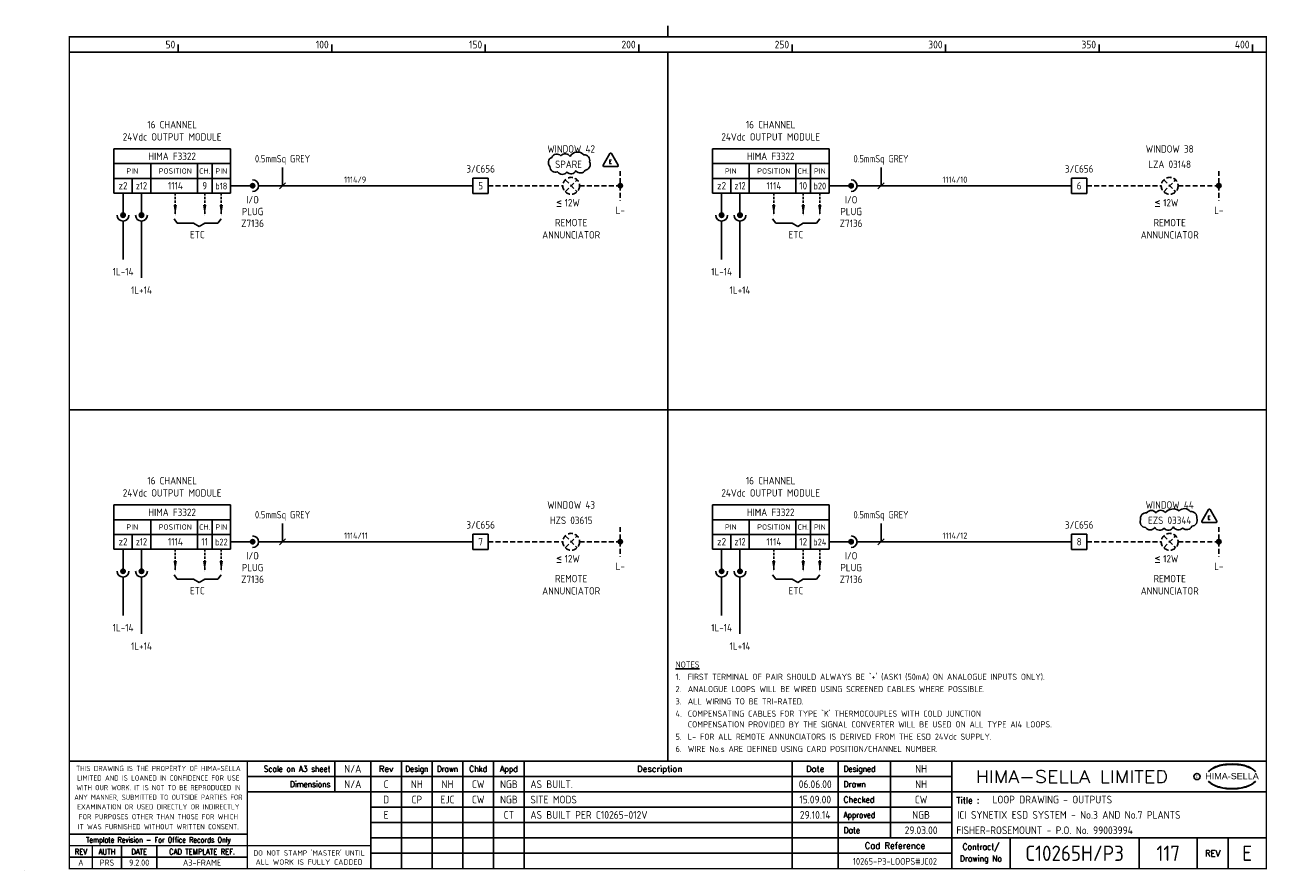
# Model space of a CAD drawing. Extents: x 0 to 405, y 0 to 275.
import ezdxf
from ezdxf.enums import TextEntityAlignment as Align

# ---------------------------------------------------------------- set-up
doc = ezdxf.new("R2010")
doc.units = 0
doc.header["$LTSCALE"] = 0.25
doc.header["$MEASUREMENT"] = 0
doc.linetypes.add('HIDDEN', pattern=[9.525, 6.35, -3.175])
doc.linetypes.add('HIDDEN2', pattern=[4.7625, 3.175, -1.5875])
doc.layers.get('0').update_dxf_attribs({"color": 41, "linetype": 'CONTINUOUS'})
for name, color, linetype in [('00-DRG_FRAME', 12, 'CONTINUOUS'), ('04-OUTLINE', 6, 'CONTINUOUS'), ('087_134-NOTES', 2, 'CONTINUOUS'), ('117', 7, 'CONTINUOUS'), ('117-TEXT', 2, 'CONTINUOUS')]:
    doc.layers.add(name, color=color, linetype=linetype)
doc.styles.add('ARIAL', font='arial.ttf', dxfattribs={"height": 2.5})
doc.styles.add('ISO', font='iso.shx', dxfattribs={"height": 2.5})
doc.styles.add('ROMAND', font='ROMAND')
doc.styles.add('ROMANS', font='romans.shx')

# ---------------------------------------------------------------- blocks, each defined once
blk = doc.blocks.new('A3-CONTRACT')
at = {"style": 'ISO'}
for tag, height, p in [('SCALE', 2.5, (106.86, 31.75)), ('DIMS', 2.5, (106.86, 26.75)), ('CAD-REF', 2.5, (282, 1.75)), ('CONTRACT', 5, (342, 3))]:
    blk.add_attdef(tag, text='', height=height, dxfattribs=at).set_placement(p, align=Align.CENTER)
for tag, p in [('TITLE_2', (303.75, 16.75)), ('TITLE_3', (303.5, 11.75))]:
    blk.add_attdef(tag, p, '', height=2.5, dxfattribs=at)
blk = doc.blocks.new('DOT')
for radius in [0.75, 0.65, 0.55, 0.45, 0.35, 0.25, 0.15, 0.05]:
    blk.add_circle((0, 0), radius)
blk = doc.blocks.new('A3-TITLE')
at = {"style": 'ISO'}
blk.add_attdef('TITLE_1', (318.75, 21.75), '', height=2.5, dxfattribs=at)
for tag, p in [('DRGNO', (372.5, 3)), ('REV.', (398.25, 3))]:
    blk.add_attdef(tag, text='', height=5, dxfattribs=at).set_placement(p, align=Align.CENTER)
blk = doc.blocks.new('A3-REVA')
at = {"style": 'ISO'}
for tag, p in [('DESIGNED', (292, 31.75)), ('A', (117.7, 26.75)), ('DES', (127.7, 26.75)), ('DRN', (137.7, 26.75)), ('CHKD', (147.7, 26.75)), ('APPD', (157.7, 26.75)), ('DATE', (258, 26.75)), ('DRAWN', (292, 26.75)), ('CHECKED', (292, 21.75)), ('APPD', (292, 16.75)), ('DATE', (292, 11.75))]:
    blk.add_attdef(tag, text='', height=2.5, dxfattribs=at).set_placement(p, align=Align.CENTER)
blk.add_attdef('DESCRIPTION', (164.7, 26.75), '', height=2.5, dxfattribs=at)
blk = doc.blocks.new('A3-REVB')
at = {"style": 'ISO'}
for tag, p in [('DES', (127.7, 21.75)), ('CHKD', (147.7, 21.75)), ('B', (117.7, 21.75)), ('DRN', (137.7, 21.75)), ('APPD', (157.7, 21.75)), ('DATE', (258, 21.75))]:
    blk.add_attdef(tag, text='', height=2.5, dxfattribs=at).set_placement(p, align=Align.CENTER)
blk.add_attdef('DESCRIPTION', (164.7, 21.75), '', height=2.5, dxfattribs=at)

msp = doc.modelspace()

# ---------------------------------------------------------------- linework, layer by layer
at = {"layer": '00-DRG_FRAME'}
for p, q in [((50, 266.5), (50, 269)), ((100, 266.5), (100, 269)), ((150, 266.5), (150, 269)), ((200, 266.5), (200, 269)), ((250, 266.5), (250, 269)), ((300, 266.5), (300, 269)), ((350, 266.5), (350, 269)), ((400, 266.5), (400, 269)), ((101.01, 35.5), (101.01, 25.5)), ((122.7, 35.5), (122.7, 0.5)), ((132.7, 0.5), (132.7, 35.5)), ((142.7, 0.5), (142.7, 35.5)), ((152.7, 35.5), (152.7, 0.5)), ((162.7, 35.5), (162.7, 0.5)), ((250, 35.5), (250, 0.5)), ((282, 35.5), (282, 10.5)), ((265, 30.5), (302, 30.5)), ((302, 25.5), (112.7, 25.5)), ((112.7, 20.5), (302, 20.5)), ((302, 15.5), (112.7, 15.5)), ((112.7, 10.5), (265, 10.5)), ((321, 10.5), (321, 0.5)), ((363, 10.5), (363, 0.5)), ((382, 0.5), (382, 10.5)), ((392, 10.5), (392, 0.5)), ((72.5, 4.25), (14.5, 4.25)), ((302, 5.5), (112.7, 5.5)), ((0, 0), (0, 0.03))]:
    msp.add_line(p, q, dxfattribs=at)
at = {"layer": '00-DRG_FRAME', "const_width": 0.5}
for points in [[(209.5, 271.5), (209.5, 275.18)], [(209.5, 271.5), (209.5, 275.18)], [(14.5, 266.5), (404.5, 266.5)], [(209.5, 266.5), (209.5, 35.5)], [(14.5, 150), (404.5, 150)], [(404.5, 35.5), (14.5, 35.5)], [(72.5, 0.5), (72.5, 35.5)], [(112.7, 0.5), (112.7, 35.5)], [(265, 35.5), (265, 0.5)], [(302, 0.5), (302, 35.5)], [(265, 30.5), (72.5, 30.5)], [(112.7, 25.5), (72.5, 25.5)], [(404.5, 25.5), (302, 25.5)], [(14.5, 11.75), (72.5, 11.75)], [(14.5, 8), (72.5, 8)], [(22, 0.5), (22, 8)], [(31.5, 0.5), (31.5, 8)], [(43, 0.5), (43, 8)], [(112.7, 8), (72.5, 8)], [(265, 10.5), (404.5, 10.5)]]:
    msp.add_lwpolyline(points, dxfattribs=at)
msp.add_lwpolyline([(14.5, 0.5), (404.5, 0.5), (404.5, 271.5), (14.5, 271.5)], close=True, dxfattribs=at)
at = {"layer": '00-DRG_FRAME', "color": 3}
msp.add_circle((381.88, 30.5), 1, dxfattribs=at)
for centre, radius, start, end in [((390.6, 26.83), 7.24, 106.0532, 133.5024), ((390.88, 27.01), 7.3, 130.419, 136.057), ((390.11, 28.1), 5.98, 122.244, 131.6154), ((389.75, 28.78), 5.21, 111.8206, 122.8668), ((391.78, 24.7), 9.76, 107.5931, 113.9452), ((393.1, 18.5), 15.94, 89.2698, 106.3911), ((392.1, 23.52), 10.99, 96.0146, 107.3203), ((393.29, 16.31), 18.28, 92.8917, 97.3734), ((393.24, 18.86), 15.73, 89.7805, 93.1738), ((393.36, 18.86), 15.73, 86.8262, 90.2195), ((393.51, 18.5), 15.94, 73.6089, 90.7302), ((393.31, 16.31), 18.28, 82.6266, 87.1083), ((394.51, 23.52), 10.99, 72.6797, 83.9854), ((394.83, 24.7), 9.76, 66.0548, 72.4069), ((396, 26.83), 7.24, 46.4976, 73.9468), ((396.85, 28.78), 5.21, 57.1332, 68.1794), ((396.49, 28.1), 5.98, 48.3846, 57.756), ((395.73, 27.01), 7.3, 43.943, 49.581), ((390.88, 34.04), 7.3, 223.943, 229.581), ((390.6, 34.23), 7.24, 226.4976, 253.9468), ((390.11, 32.96), 5.98, 228.3846, 237.756), ((396, 34.23), 7.24, 286.0532, 313.5024), ((396.49, 32.96), 5.98, 302.244, 311.6154), ((395.73, 34.04), 7.3, 310.419, 316.057), ((389.75, 32.28), 5.21, 237.1332, 248.1794), ((391.78, 36.36), 9.76, 246.0548, 252.4069), ((393.1, 42.56), 15.94, 253.6089, 270.7302), ((392.1, 37.54), 10.99, 252.6797, 263.9854), ((393.29, 44.75), 18.28, 262.6266, 267.1083), ((393.24, 42.19), 15.73, 266.8262, 270.2195), ((393.51, 42.56), 15.94, 269.2698, 286.3911), ((393.36, 42.19), 15.73, 269.7805, 273.1738), ((393.31, 44.75), 18.28, 272.8917, 277.3734), ((394.51, 37.54), 10.99, 276.0146, 287.3203), ((394.83, 36.36), 9.76, 287.5931, 293.9452), ((396.85, 32.28), 5.21, 291.8206, 302.8668)]:
    msp.add_arc(centre, radius, start, end, dxfattribs=at)
at = {"layer": '04-OUTLINE'}
for points in [[(177.66, 232.51, 0.520567), (174.64, 232.77, 0.520567), (174.64, 232.77, 0.520567), (171.67, 232.25, 0.520567), (171.67, 232.25, 0.520567), (171.06, 229.28, 0.520567), (171.06, 229.28, 0.520567), (173.55, 227.54, 0.520567), (173.55, 227.54, 0.520567), (176.57, 227.45, 0.520567), (176.57, 227.45, 0.520567), (179.54, 227.89, 0.520567), (179.54, 227.89, 0.520567), (182.6, 228.06, 0.520567), (182.6, 228.06, 0.520567), (183.99, 230.77, 0.520567), (183.99, 230.77, 0.520567), (182.07, 233.08, 0.520567), (182.07, 233.08, 0.520567)], [(190.62, 233.5), (188.46, 229.75, 0.57735), (188.73, 229.28), (193.06, 229.28, 0.57735), (193.33, 229.75), (191.16, 233.5, 0.57735)], [(371.55, 116.56, 0.520567), (368.53, 116.38, 0.520567), (368.53, 116.38, 0.520567), (365.51, 116.44, 0.520567), (365.51, 116.44, 0.520567), (363.5, 114.19, 0.520567), (363.5, 114.19, 0.520567), (365.1, 111.65, 0.520567), (365.1, 111.65, 0.520567), (368.12, 111.65, 0.520567), (368.12, 111.65, 0.520567), (371.14, 111.42, 0.520567), (371.14, 111.42, 0.520567), (374.21, 111.83, 0.520567), (374.21, 111.83, 0.520567), (377.23, 111.48, 0.520567), (377.23, 111.48, 0.520567), (380.25, 112.07, 0.520567), (380.25, 112.07, 0.520567), (381.79, 114.67, 0.520567), (381.79, 114.67, 0.520567), (379.72, 116.85, 0.520567), (379.72, 116.85, 0.452073), (376.04, 117.09, 0.520567), (376.04, 117.09, 0.373773)], [(385.62, 117.5), (383.46, 113.75, 0.57735), (383.73, 113.28), (388.06, 113.28, 0.57735), (388.33, 113.75), (386.16, 117.5, 0.57735)]]:
    msp.add_lwpolyline(points, format="xyb", close=True, dxfattribs=at)
at = {"layer": '117'}
for p, q in [((29, 235), (29, 220.6)), ((67, 235), (29, 235)), ((67, 235), (67, 220.6)), ((224, 235), (224, 220.6)), ((262, 235), (224, 235)), ((262, 235), (262, 220.6)), ((67, 230.2), (29, 230.2)), ((41, 230.2), (41, 220.6)), ((56.2, 230.2), (56.2, 220.6)), ((61, 230.2), (61, 220.6)), ((262, 230.2), (224, 230.2)), ((236, 230.2), (236, 220.6)), ((251.2, 230.2), (251.2, 220.6)), ((256, 230.2), (256, 220.6)), ((67, 225.4), (29, 225.4)), ((35, 225.4), (35, 220.6)), ((67, 223), (74.2, 223)), ((76.12, 223), (146, 223)), ((146, 225.5), (146, 220.5)), ((151, 225.5), (146, 225.5)), ((151, 220.5), (151, 225.5)), ((262, 225.4), (224, 225.4)), ((230, 225.4), (230, 220.6)), ((262, 223), (269.2, 223)), ((271.12, 223), (341, 223)), ((341, 225.5), (341, 220.5)), ((346, 225.5), (341, 225.5)), ((346, 220.5), (346, 225.5)), ((67, 220.6), (29, 220.6)), ((32, 220.6), (32, 213.4)), ((38, 220.6), (38, 213.4)), ((151, 220.5), (146, 220.5)), ((262, 220.6), (224, 220.6)), ((227, 220.6), (227, 213.4)), ((233, 220.6), (233, 213.4)), ((346, 220.5), (341, 220.5)), ((32, 211.48), (32, 199)), ((38, 211.48), (38, 193)), ((48.6, 212.26), (49.68, 210.82)), ((49.68, 210.82), (55, 210.82)), ((55, 210.82), (56.8, 209.74)), ((58.6, 210.82), (56.8, 209.74)), ((62.92, 210.82), (58.6, 210.82)), ((64, 212.26), (62.92, 210.82)), ((227, 211.48), (227, 199)), ((233, 211.48), (233, 193)), ((243.6, 212.26), (244.68, 210.82)), ((244.68, 210.82), (250, 210.82)), ((250, 210.82), (251.8, 209.74)), ((253.6, 210.82), (251.8, 209.74)), ((257.92, 210.82), (253.6, 210.82)), ((259, 212.26), (257.92, 210.82)), ((67, 119), (29, 119)), ((29, 119), (29, 104.6)), ((67, 119), (67, 104.6)), ((262, 119), (224, 119)), ((224, 119), (224, 104.6)), ((262, 119), (262, 104.6)), ((67, 114.2), (29, 114.2)), ((41, 114.2), (41, 104.6)), ((56.2, 114.2), (56.2, 104.6)), ((61, 114.2), (61, 104.6)), ((262, 114.2), (224, 114.2)), ((236, 114.2), (236, 104.6)), ((251.2, 114.2), (251.2, 104.6)), ((256, 114.2), (256, 104.6)), ((67, 109.4), (29, 109.4)), ((35, 109.4), (35, 104.6)), ((146, 109.5), (146, 104.5)), ((151, 109.5), (146, 109.5)), ((151, 104.5), (151, 109.5)), ((262, 109.4), (224, 109.4)), ((230, 109.4), (230, 104.6)), ((341, 109.5), (341, 104.5)), ((346, 109.5), (341, 109.5)), ((346, 104.5), (346, 109.5)), ((67, 107), (74.2, 107)), ((76.12, 107), (146, 107)), ((262, 107), (269.2, 107)), ((271.12, 107), (341, 107)), ((67, 104.6), (29, 104.6)), ((32, 104.6), (32, 97.4)), ((38, 104.6), (38, 97.4)), ((151, 104.5), (146, 104.5)), ((262, 104.6), (224, 104.6)), ((227, 104.6), (227, 97.4)), ((233, 104.6), (233, 97.4)), ((346, 104.5), (341, 104.5)), ((32, 95.48), (32, 83)), ((38, 95.48), (38, 77)), ((48.6, 96.26), (49.68, 94.82)), ((49.68, 94.82), (55, 94.82)), ((55, 94.82), (56.8, 93.74)), ((58.6, 94.82), (56.8, 93.74)), ((62.92, 94.82), (58.6, 94.82)), ((64, 96.26), (62.92, 94.82)), ((227, 95.48), (227, 83)), ((233, 95.48), (233, 77)), ((243.6, 96.26), (244.68, 94.82)), ((244.68, 94.82), (250, 94.82)), ((250, 94.82), (251.8, 93.74)), ((253.6, 94.82), (251.8, 93.74)), ((257.92, 94.82), (253.6, 94.82)), ((259, 96.26), (257.92, 94.82))]:
    msp.add_line(p, q, dxfattribs=at)
at = {"layer": '117', "color": 3}
for p, q in [((83.95, 223), (83.95, 229)), ((278.95, 223), (278.95, 229)), ((82.95, 222), (84.95, 224)), ((277.95, 222), (279.95, 224)), ((83.95, 107), (83.95, 113)), ((278.95, 107), (278.95, 113)), ((82.95, 106), (84.95, 108)), ((277.95, 106), (279.95, 108))]:
    msp.add_line(p, q, dxfattribs=at)
at = {"layer": '117', "linetype": 'HIDDEN'}
for p, q in [((194, 227.8), (194, 218.2)), ((389, 227.8), (389, 218.2)), ((151, 223), (175.25, 223)), ((176.06, 224.94), (179.94, 221.06)), ((176.06, 221.06), (179.94, 224.94)), ((180.75, 223), (194, 223)), ((346, 223), (370.25, 223)), ((371.06, 221.06), (374.94, 224.94)), ((371.06, 224.94), (374.94, 221.06)), ((375.75, 223), (389, 223)), ((194, 111.8), (194, 102.2)), ((389, 111.8), (389, 102.2)), ((151, 107), (175.25, 107)), ((176.06, 105.06), (179.94, 108.94)), ((176.06, 108.94), (179.94, 105.06)), ((180.75, 107), (194, 107)), ((346, 107), (370.25, 107)), ((371.06, 108.94), (374.94, 105.06)), ((371.06, 105.06), (374.94, 108.94)), ((375.75, 107), (389, 107))]:
    msp.add_line(p, q, dxfattribs=at)
at = {"layer": '117', "linetype": 'HIDDEN2'}
for p, q in [((49, 220.6), (49, 213.4)), ((58.6, 220.6), (58.6, 213.4)), ((64, 220.6), (64, 213.4)), ((244, 220.6), (244, 213.4)), ((253.6, 220.6), (253.6, 213.4)), ((259, 220.6), (259, 213.4)), ((49, 104.6), (49, 97.4)), ((58.6, 104.6), (58.6, 97.4)), ((64, 104.6), (64, 97.4)), ((244, 104.6), (244, 97.4)), ((253.6, 104.6), (253.6, 97.4)), ((259, 104.6), (259, 97.4))]:
    msp.add_line(p, q, dxfattribs=at)
at = {"layer": '117'}
for centre, radius in [((74.2, 223), 0.72), ((74.2, 223), 0.624), ((74.2, 223), 0.528), ((74.2, 223), 0.432), ((74.2, 223), 0.336), ((74.2, 223), 0.24), ((74.2, 223), 0.144), ((74.2, 223), 0.048), ((269.2, 223), 0.72), ((269.2, 223), 0.624), ((269.2, 223), 0.528), ((269.2, 223), 0.432), ((269.2, 223), 0.336), ((269.2, 223), 0.24), ((269.2, 223), 0.144), ((269.2, 223), 0.048), ((32, 213.4), 0.72), ((32, 213.4), 0.624), ((32, 213.4), 0.528), ((32, 213.4), 0.432), ((32, 213.4), 0.336), ((32, 213.4), 0.24), ((32, 213.4), 0.144), ((32, 213.4), 0.048), ((38, 213.4), 0.72), ((38, 213.4), 0.624), ((38, 213.4), 0.528), ((38, 213.4), 0.432), ((38, 213.4), 0.336), ((38, 213.4), 0.24), ((38, 213.4), 0.144), ((38, 213.4), 0.048), ((227, 213.4), 0.72), ((227, 213.4), 0.624), ((227, 213.4), 0.528), ((227, 213.4), 0.432), ((227, 213.4), 0.336), ((227, 213.4), 0.24), ((227, 213.4), 0.144), ((227, 213.4), 0.048), ((233, 213.4), 0.72), ((233, 213.4), 0.624), ((233, 213.4), 0.528), ((233, 213.4), 0.432), ((233, 213.4), 0.336), ((233, 213.4), 0.24), ((233, 213.4), 0.144), ((233, 213.4), 0.048), ((74.2, 107), 0.72), ((74.2, 107), 0.624), ((74.2, 107), 0.528), ((74.2, 107), 0.432), ((74.2, 107), 0.336), ((74.2, 107), 0.24), ((74.2, 107), 0.144), ((74.2, 107), 0.048), ((269.2, 107), 0.72), ((269.2, 107), 0.624), ((269.2, 107), 0.528), ((269.2, 107), 0.432), ((269.2, 107), 0.336), ((269.2, 107), 0.24), ((269.2, 107), 0.144), ((269.2, 107), 0.048), ((32, 97.4), 0.72), ((32, 97.4), 0.624), ((32, 97.4), 0.528), ((32, 97.4), 0.432), ((32, 97.4), 0.336), ((32, 97.4), 0.24), ((32, 97.4), 0.144), ((32, 97.4), 0.048), ((38, 97.4), 0.72), ((38, 97.4), 0.624), ((38, 97.4), 0.528), ((38, 97.4), 0.432), ((38, 97.4), 0.336), ((38, 97.4), 0.24), ((38, 97.4), 0.144), ((38, 97.4), 0.048), ((227, 97.4), 0.72), ((227, 97.4), 0.624), ((227, 97.4), 0.528), ((227, 97.4), 0.432), ((227, 97.4), 0.336), ((227, 97.4), 0.24), ((227, 97.4), 0.144), ((227, 97.4), 0.048), ((233, 97.4), 0.72), ((233, 97.4), 0.624), ((233, 97.4), 0.528), ((233, 97.4), 0.432), ((233, 97.4), 0.336), ((233, 97.4), 0.24), ((233, 97.4), 0.144), ((233, 97.4), 0.048)]:
    msp.add_circle(centre, radius, dxfattribs=at)
at = {"layer": '117', "linetype": 'HIDDEN'}
for centre in [(178, 223), (373, 223), (178, 107), (373, 107)]:
    msp.add_circle(centre, 2.75, dxfattribs=at)
at = {"layer": '117'}
for centre, start, end in [((74.2, 223), 270, 90), ((269.2, 223), 270, 90), ((32, 213.4), 180, 0), ((38, 213.4), 180, 0), ((227, 213.4), 180, 0), ((233, 213.4), 180, 0), ((74.2, 107), 270, 90), ((269.2, 107), 270, 90), ((32, 97.4), 180, 0), ((38, 97.4), 180, 0), ((227, 97.4), 180, 0), ((233, 97.4), 180, 0)]:
    msp.add_arc(centre, 1.92, start, end, dxfattribs=at)
for points in [[(49.56, 216.76), (48.44, 216.76), (49, 213.4)], [(59.16, 216.76), (58.04, 216.76), (58.6, 213.4)], [(64.56, 216.76), (63.44, 216.76), (64, 213.4)], [(244.56, 216.76), (243.44, 216.76), (244, 213.4)], [(254.16, 216.76), (253.04, 216.76), (253.6, 213.4)], [(259.56, 216.76), (258.44, 216.76), (259, 213.4)], [(49.56, 100.76), (48.44, 100.76), (49, 97.4)], [(59.16, 100.76), (58.04, 100.76), (58.6, 97.4)], [(64.56, 100.76), (63.44, 100.76), (64, 97.4)], [(244.56, 100.76), (243.44, 100.76), (244, 97.4)], [(254.16, 100.76), (253.04, 100.76), (253.6, 97.4)], [(259.56, 100.76), (258.44, 100.76), (259, 97.4)]]:
    msp.add_solid(points, dxfattribs=at)

# ---------------------------------------------------------------- block references
ref = msp.add_blockref('A3-CONTRACT', (0, 0))
ref.add_attrib('SCALE', 'N/A', dxfattribs={"height": 2.5, "style": 'ISO'}).set_placement((106.86, 31.75), align=Align.CENTER)
ref.add_attrib('DIMS', 'N/A', dxfattribs={"height": 2.5, "style": 'ISO'}).set_placement((106.86, 26.75), align=Align.CENTER)
ref.add_attrib('CAD-REF', '10265-P3-LOOPS#JC02', dxfattribs={"height": 2.2, "style": 'ISO'}).set_placement((283.48, 1.75), align=Align.CENTER)
ref.add_attrib('TITLE_2', 'ICI SYNETIX ESD SYSTEM - No.3 AND No.7 PLANTS', (303.75, 16.75), dxfattribs={"height": 2.5, "style": 'ISO'})
ref.add_attrib('TITLE_3', 'FISHER-ROSEMOUNT - P.O. No. 99003994', (303.5, 11.75), dxfattribs={"height": 2.5, "style": 'ISO'})
ref.add_attrib('CONTRACT', 'C10265H/P3', dxfattribs={"height": 5, "style": 'ISO'}).set_placement((342, 3), align=Align.CENTER)
at = {"layer": '117', "xscale": 0.96, "yscale": 0.96, "zscale": 0.96}
for p in [(194, 223), (389, 223), (194, 107), (389, 107)]:
    msp.add_blockref('DOT', p, dxfattribs=at)
at = {"layer": '117-TEXT'}
ref = msp.add_blockref('A3-REVA', (0, 0), dxfattribs=at)
ref.add_attrib('DESIGNED', 'NH', dxfattribs={"layer": '0', "height": 2.5, "style": 'ISO'}).set_placement((292, 31.75), align=Align.CENTER)
ref.add_attrib('DRAWN', 'NH', dxfattribs={"layer": '0', "height": 2.5, "style": 'ISO'}).set_placement((292, 26.75), align=Align.CENTER)
ref.add_attrib('CHECKED', 'CW', dxfattribs={"layer": '0', "height": 2.5, "style": 'ISO'}).set_placement((292, 21.75), align=Align.CENTER)
ref.add_attrib('APPD', 'NGB', dxfattribs={"layer": '0', "height": 2.5, "style": 'ISO'}).set_placement((292, 16.75), align=Align.CENTER)
ref.add_attrib('A', 'C', dxfattribs={"layer": '0', "height": 2.5, "style": 'ISO'}).set_placement((117.7, 26.75), align=Align.CENTER)
ref.add_attrib('DES', 'NH', dxfattribs={"layer": '0', "height": 2.5, "style": 'ISO'}).set_placement((127.7, 26.75), align=Align.CENTER)
ref.add_attrib('DRN', 'NH', dxfattribs={"layer": '0', "height": 2.5, "style": 'ISO'}).set_placement((137.7, 26.75), align=Align.CENTER)
ref.add_attrib('CHKD', 'CW', dxfattribs={"layer": '0', "height": 2.5, "style": 'ISO'}).set_placement((147.7, 26.75), align=Align.CENTER)
ref.add_attrib('APPD', 'NGB', dxfattribs={"layer": '0', "height": 2.5, "style": 'ISO'}).set_placement((157.7, 26.75), align=Align.CENTER)
ref.add_attrib('DESCRIPTION', 'AS BUILT.', (164.7, 26.75), dxfattribs={"layer": '0', "height": 2.5, "style": 'ISO'})
ref.add_attrib('DATE', '06.06.00', dxfattribs={"layer": '0', "height": 2.5, "style": 'ISO'}).set_placement((257.5, 26.75), align=Align.CENTER)
ref.add_attrib('DATE', '29.03.00', dxfattribs={"layer": '0', "height": 2.5, "style": 'ISO'}).set_placement((292, 11.75), align=Align.CENTER)
ref = msp.add_blockref('A3-REVB', (0, 0), dxfattribs=at)
ref.add_attrib('B', 'D', dxfattribs={"layer": '0', "height": 2.5, "style": 'ISO'}).set_placement((117.7, 21.75), align=Align.CENTER)
ref.add_attrib('DES', 'CP', dxfattribs={"layer": '0', "height": 2.5, "style": 'ISO'}).set_placement((127.7, 21.75), align=Align.CENTER)
ref.add_attrib('DRN', 'EJC', dxfattribs={"layer": '0', "height": 2.5, "style": 'ISO'}).set_placement((137.7, 21.75), align=Align.CENTER)
ref.add_attrib('CHKD', 'CW', dxfattribs={"layer": '0', "height": 2.5, "style": 'ISO'}).set_placement((147.7, 21.75), align=Align.CENTER)
ref.add_attrib('APPD', 'NGB', dxfattribs={"layer": '0', "height": 2.5, "style": 'ISO'}).set_placement((157.7, 21.75), align=Align.CENTER)
ref.add_attrib('DESCRIPTION', 'SITE MODS', (164.7, 21.75), dxfattribs={"layer": '0', "height": 2.5, "style": 'ISO'})
ref.add_attrib('DATE', '15.09.00', dxfattribs={"layer": '0', "height": 2.5, "style": 'ISO'}).set_placement((257.5, 21.75), align=Align.CENTER)
ref = msp.add_blockref('A3-TITLE', (0, 0), dxfattribs=at)
ref.add_attrib('TITLE_1', 'LOOP DRAWING - OUTPUTS', (315.25, 21.75), dxfattribs={"layer": '0', "height": 2.5, "style": 'ISO'})
ref.add_attrib('DRGNO', '117', dxfattribs={"layer": '0', "height": 5, "style": 'ISO'}).set_placement((372.5, 3), align=Align.CENTER)
ref.add_attrib('REV.', 'E', dxfattribs={"layer": '0', "height": 5, "style": 'ISO'}).set_placement((398.25, 3), align=Align.CENTER)
ref = msp.add_blockref('A3-REVB', (0, -5), dxfattribs=at)
ref.add_attrib('B', 'E', dxfattribs={"layer": '0', "height": 2.5, "style": 'ISO'}).set_placement((117.7, 16.75), align=Align.CENTER)
ref.add_attrib('APPD', 'CT', dxfattribs={"layer": '0', "height": 2.5, "style": 'ISO'}).set_placement((157.7, 16.75), align=Align.CENTER)
ref.add_attrib('DESCRIPTION', 'AS BUILT PER C10265-012V', (164.7, 16.75), dxfattribs={"layer": '0', "height": 2.5, "style": 'ISO'})
ref.add_attrib('DATE', '29.10.14', dxfattribs={"layer": '0', "height": 2.5, "style": 'ISO'}).set_placement((257.5, 16.75), align=Align.CENTER)

# ---------------------------------------------------------------- texts
at = {"layer": '00-DRG_FRAME', "style": 'ISO'}
for s, p in [('50', (49, 267.75)), ('100', (99, 267.75)), ('150', (149, 267.75)), ('200', (199, 267.75)), ('250', (249, 267.75)), ('300', (299, 267.75)), ('350', (349, 267.75)), ('400', (399, 267.75))]:
    msp.add_text(s, height=2.5, dxfattribs=at).set_placement(p, align=Align.RIGHT)
at = {"layer": '00-DRG_FRAME', "color": 3, "style": 'ISO'}
for s, width, p in [('THIS DRAWING IS THE PROPERTY OF HIMA-SELLA', 0.9, (43.5, 33.14)), ("DO NOT STAMP 'MASTER' UNTIL", 0.95, (92.6, 5.77))]:
    msp.add_text(s, height=1.7, dxfattribs=dict(at, width=width)).set_placement(p, align=Align.MIDDLE)
at = {"layer": '00-DRG_FRAME', "color": 4, "style": 'ROMAND', "width": 0.87}
for s, p in [('Scale on A3 sheet', (99.54, 32)), ('Dimensions', (99.54, 27.01))]:
    msp.add_text(s, height=2, dxfattribs=at).set_placement(p, align=Align.RIGHT)
at = {"layer": '00-DRG_FRAME', "color": 4, "style": 'ROMAND'}
for s, p in [('Rev', (117.7, 32)), ('Description', (206.85, 32)), ('Date', (257.5, 32))]:
    msp.add_text(s, height=2, dxfattribs=at).set_placement(p, align=Align.CENTER)
for s, width, p in [('Design', 0.85, (127.7, 32)), ('Drawn', 0.85, (137.7, 32)), ('Chkd', 0.9, (147.7, 32)), ('Appd', 0.9, (157.7, 32))]:
    msp.add_text(s, height=2, dxfattribs=dict(at, width=width)).set_placement(p, align=Align.CENTER)
for s, width, p in [('Designed', 0.87, (266.75, 32)), ('Drawn', 0.9, (266.75, 27)), ('Checked', 0.9, (266.75, 22)), ('Approved', 0.85, (266.75, 17)), ('Date', 0.9, (266.75, 12))]:
    msp.add_text(s, height=2, dxfattribs=dict(at, width=width)).set_placement(p)
at = {"layer": '00-DRG_FRAME', "style": 'ROMAND', "width": 1.15}
msp.add_text('HIMA-SELLA LIMITED', height=4, dxfattribs=at).set_placement((341.1, 30.5), align=Align.MIDDLE)
at = {"layer": '00-DRG_FRAME', "color": 3, "style": 'ISO'}
for s, width, p in [('LIMITED AND IS LOANED IN CONFIDENCE FOR USE', 0.9, (43.5, 30.02)), ('ANY MANNER, SUBMITTED TO OUTSIDE PARTIES FOR', 0.87, (43.5, 23.76)), ('WITH OUR WORK. IT IS NOT TO BE REPRODUCED IN', 0.87, (43.5, 26.89)), ('EXAMINATION OR USED DIRECTLY OR INDIRECTLY', 0.9, (43.5, 20.64)), ('FOR PURPOSES OTHER THAN THOSE FOR WHICH', 0.9, (43.5, 17.41)), ('IT WAS FURNISHED WITHOUT WRITTEN CONSENT.', 0.9, (43.5, 14.16))]:
    msp.add_text(s, height=1.7, dxfattribs=dict(at, width=width)).set_placement(p, align=Align.MIDDLE_CENTER)
at = {"layer": '00-DRG_FRAME', "color": 3, "style": 'ISO', "width": 0.9}
msp.add_text('C', height=1, dxfattribs=at).set_placement((381.84, 30), align=Align.CENTER)
at = {"layer": '00-DRG_FRAME', "style": 'ARIAL', "width": 1.05}
msp.add_text('HIMA-SELLA', height=2, dxfattribs=at).set_placement((393.3, 29.63), align=Align.CENTER)
at = {"layer": '00-DRG_FRAME', "color": 4, "style": 'ROMAND'}
msp.add_text('Title :', height=2, dxfattribs=at).set_placement((303.5, 21.75))
for s, height, width, p in [('Template Revision - For Office Records Only', 1.8, 0.85, (43.5, 9.62)), ('Contract/', 2, 0.9, (311.5, 7.5)), ('REV', 1.8, 0.9, (18.25, 6)), ('AUTH', 1.8, 0.9, (26.75, 6)), ('DATE', 1.8, 0.9, (37.25, 6)), ('CAD TEMPLATE REF.', 1.8, 0.9, (57.75, 6)), ('Drawing No', 2, 0.9, (311.5, 3.5))]:
    msp.add_text(s, height=height, dxfattribs=dict(at, width=width)).set_placement(p, align=Align.MIDDLE)
for s, p in [('Cad Reference', (283.5, 8)), ('REV', (387, 5.5))]:
    msp.add_text(s, height=2, dxfattribs=at).set_placement(p, align=Align.MIDDLE)
at = {"layer": '00-DRG_FRAME', "color": 41, "style": 'ISO'}
for s, p in [('A', (18.25, 1.45)), ('PRS', (26.75, 1.45)), ('9.2.00', (37.25, 1.45)), ('A3-FRAME', (57.75, 1.45))]:
    msp.add_text(s, height=2, dxfattribs=at).set_placement(p, align=Align.CENTER)
at = {"layer": '00-DRG_FRAME', "color": 3, "style": 'ISO'}
msp.add_text('ALL WORK IS FULLY CADDED', height=1.7, dxfattribs=at).set_placement((92.6, 2.64), align=Align.MIDDLE_CENTER)
at = {"layer": '04-OUTLINE', "style": 'ROMANS', "width": 0.95}
for p in [(190.79, 230.82), (385.79, 114.82)]:
    msp.add_text('E', height=1.21, dxfattribs=at).set_placement(p, align=Align.MIDDLE)
at = {"layer": '087_134-NOTES', "style": 'ISO'}
for s, p in [('%%UNOTES', (212, 67)), ('1.', (212, 63)), ("FIRST TERMINAL OF PAIR SHOULD ALWAYS BE `+' (ASK1 (50mA) ON ANALOGUE INPUTS ONLY).", (216, 63)), ('2.', (212, 59)), ('ANALOGUE LOOPS WILL BE WIRED USING SCREENED CABLES WHERE POSSIBLE.', (216, 59)), ('3.', (212, 55)), ('ALL WIRING TO BE TRI-RATED.', (216, 55)), ('4.', (212, 51)), ("COMPENSATING CABLES FOR TYPE `K' THERMOCOUPLES WITH COLD JUNCTION", (216, 51)), ('COMPENSATION PROVIDED BY THE SIGNAL CONVERTER WILL BE USED ON ALL TYPE AI4 LOOPS.', (216, 47.5)), ('L- FOR ALL REMOTE ANNUNCIATORS IS DERIVED FROM THE ESD 24Vdc SUPPLY.', (216, 43.5)), ('5.', (212, 43.5)), ('6.', (212, 39.5)), ('WIRE No.s ARE DEFINED USING CARD POSITION/CHANNEL NUMBER.', (216, 39.5))]:
    msp.add_text(s, height=2, dxfattribs=at).set_placement(p, align=Align.MIDDLE_LEFT)
at = {"layer": '117-TEXT', "style": 'ISO'}
for s, height, p in [('16 CHANNEL', 2.4, (48, 241.72)), ('16 CHANNEL', 2.4, (243, 241.72)), ('24Vdc OUTPUT MODULE', 2.4, (48, 237.72)), ('24Vdc OUTPUT MODULE', 2.4, (243, 237.72)), ('HIMA F3322', 2.4, (48, 231.4)), ('HIMA F3322', 2.4, (243, 231.4)), ('PIN', 1.728, (35, 226.94)), ('POSITION', 1.728, (49, 226.94)), ('CH.', 1.728, (58.6, 226.94)), ('PIN', 1.73, (64, 226.94)), ('PIN', 1.728, (230, 226.94)), ('POSITION', 1.728, (244, 226.94)), ('CH.', 1.728, (253.6, 226.94)), ('PIN', 1.73, (259, 226.94)), ('z2', 2.4, (32, 221.8)), ('1114', 2.4, (49.05, 221.8)), ('9', 2.4, (58.6, 221.8)), ('b18', 2.2, (64, 221.8)), ('z2', 2.4, (227, 221.8)), ('1114', 2.4, (244.05, 221.8)), ('10', 2.4, (253.6, 221.8)), ('b20', 2.2, (259, 221.8)), ('I/O', 2.4, (74.2, 217.24)), ('I/O', 2.4, (269.2, 217.24)), ('PLUG', 2.4, (74.2, 213.4)), ('PLUG', 2.4, (269.2, 213.4)), ('Z7136', 2.4, (74.2, 209.56)), ('Z7136', 2.4, (269.2, 209.56)), ('ETC', 2.4, (56.2, 205.9)), ('ETC', 2.4, (251.2, 205.9)), ('16 CHANNEL', 2.4, (48, 125.72)), ('16 CHANNEL', 2.4, (243, 125.72)), ('24Vdc OUTPUT MODULE', 2.4, (48, 121.72)), ('24Vdc OUTPUT MODULE', 2.4, (243, 121.72)), ('HIMA F3322', 2.4, (48, 115.4)), ('HIMA F3322', 2.4, (243, 115.4)), ('PIN', 1.728, (35, 110.94)), ('POSITION', 1.728, (49, 110.94)), ('CH.', 1.728, (58.6, 110.94)), ('PIN', 1.73, (64, 110.94)), ('PIN', 1.728, (230, 110.94)), ('POSITION', 1.728, (244, 110.94)), ('CH.', 1.728, (253.6, 110.94)), ('PIN', 1.73, (259, 110.94)), ('z2', 2.4, (32, 105.8)), ('1114', 2.4, (49.05, 105.8)), ('11', 2.4, (58.6, 105.8)), ('b22', 2.2, (64, 105.8)), ('z2', 2.4, (227, 105.8)), ('1114', 2.4, (244.05, 105.8)), ('12', 2.4, (253.6, 105.8)), ('b24', 2.2, (259, 105.8)), ('I/O', 2.4, (74.2, 101.24)), ('I/O', 2.4, (269.2, 101.24)), ('PLUG', 2.4, (74.2, 97.4)), ('PLUG', 2.4, (269.2, 97.4)), ('Z7136', 2.4, (74.2, 93.56)), ('Z7136', 2.4, (269.2, 93.56)), ('ETC', 2.4, (56.2, 89.9)), ('ETC', 2.4, (251.2, 89.9))]:
    msp.add_text(s, height=height, dxfattribs=at).set_placement(p, align=Align.CENTER)
for s, p in [('WINDOW 42', (178, 235)), ('WINDOW 38', (373, 235)), ('SPARE', (177.13, 230)), ('LZA 03148', (373, 230)), ('3/C656', (148.5, 228.5)), ('3/C656', (343.5, 228.5)), ('5', (148.5, 223)), ('6', (343.5, 223)), ('L-', (194, 215)), ('L-', (389, 215)), ('REMOTE', (178, 211)), ('REMOTE', (373, 211)), ('ANNUNCIATOR', (178, 207)), ('ANNUNCIATOR', (373, 207)), ('1L-14', (32, 195)), ('1L-14', (227, 195)), ('1L+14', (38, 189)), ('1L+14', (233, 189)), ('WINDOW 43', (178, 119)), ('WINDOW 44', (373, 119)), ('3/C656', (148.5, 112.5)), ('HZS 03615', (178, 114)), ('3/C656', (343.5, 112.5)), ('EZS 03344', (373, 114)), ('7', (148.5, 107)), ('8', (343.5, 107)), ('L-', (194, 99)), ('L-', (389, 99)), ('REMOTE', (178, 95)), ('REMOTE', (373, 95)), ('ANNUNCIATOR', (178, 91)), ('ANNUNCIATOR', (373, 91)), ('1L-14', (32, 79)), ('1L-14', (227, 79)), ('1L+14', (38, 73)), ('1L+14', (233, 73))]:
    msp.add_text(s, height=2.4, dxfattribs=at).set_placement(p, align=Align.MIDDLE)
for s, width, p in [('0.5mmSq GREY', 0.85, (83.95, 230.61)), ('0.5mmSq GREY', 0.85, (278.95, 230.61)), ('z12', 0.8, (38, 221.8)), ('z12', 0.8, (233, 221.8)), ('0.5mmSq GREY', 0.85, (83.95, 114.61)), ('0.5mmSq GREY', 0.85, (278.95, 114.61)), ('z12', 0.8, (38, 105.8)), ('z12', 0.8, (233, 105.8))]:
    msp.add_text(s, height=2.4, dxfattribs=dict(at, width=width)).set_placement(p, align=Align.CENTER)
at = {"layer": '117-TEXT', "color": 3, "style": 'ISO'}
for s, p in [('1114/9', (104, 225)), ('1114/10', (299, 225)), ('1114/11', (104, 109)), ('1114/12', (299, 109))]:
    msp.add_text(s, height=2, dxfattribs=at).set_placement(p, align=Align.MIDDLE_LEFT)
at = {"layer": '117-TEXT', "style": 'ISO'}
for s, height, p in [('<', 3.36, (173, 216.27)), ('12W', 2.4, (175.86, 216.26)), ('<', 3.36, (368, 216.27)), ('12W', 2.4, (370.86, 216.26)), ('-', 3.36, (173, 214.91)), ('-', 3.36, (368, 214.91)), ('<', 3.36, (173, 100.27)), ('12W', 2.4, (175.86, 100.26)), ('<', 3.36, (368, 100.27)), ('12W', 2.4, (370.86, 100.26)), ('-', 3.36, (173, 98.91)), ('-', 3.36, (368, 98.91))]:
    msp.add_text(s, height=height, dxfattribs=at).set_placement(p)

doc.saveas('drawing.dxf')
